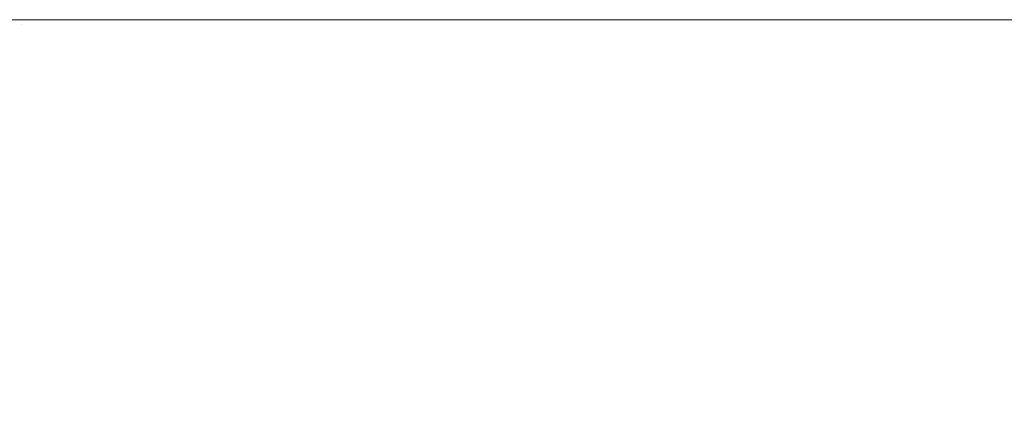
# Model space of a CAD drawing. Header units: centimetres. Extents: x -26 to 27.3, y -25.3 to -23.5.
# Tile 146 of 200: x 9.3175 to 9.3876, y -23.4883 to -23.4599. Entities that reach past the tile are written whole.
import ezdxf

# ---------------------------------------------------------------- set-up
doc = ezdxf.new("R2010")
doc.units = ezdxf.units.CM
doc.header["$LTSCALE"] = 2.54
doc.layers.add('Lucido design-1', color=7, linetype='Continuous')

# ---------------------------------------------------------------- blocks, each defined once
blk = doc.blocks.new('Gruppo-4-1')
at = {"color": 7, "linetype": 'Continuous', "lineweight": 9}
for points, invisible_edges in [([(27.209353, -23.459935, -349.379592), (27.209353, -23.459888, -349.382667), (-25.890647, -23.459888, -349.382667), (-25.890647, -23.459935, -349.379592)], 8), ([(9.309353, -23.459888, -349.582667), (-25.890647, -23.459888, -349.382667), (27.209353, -23.459888, -349.382667)], 9), ([(-25.890647, -23.459935, -349.379592), (-25.890647, -23.460002, -349.378306), (27.209353, -23.460002, -349.378306), (27.209353, -23.459935, -349.379592)], 10), ([(27.209353, -23.460149, -349.375446), (27.209353, -23.460002, -349.378306), (-25.890647, -23.460002, -349.378306), (-25.890647, -23.460149, -349.375446)], 10), ([(-25.890647, -23.460149, -349.375446), (-25.890647, -23.460288, -349.373953), (27.209353, -23.460288, -349.373953), (27.209353, -23.460149, -349.375446)], 10), ([(27.209353, -23.460535, -349.37131), (27.209353, -23.460288, -349.373953), (-25.890647, -23.460288, -349.373953), (-25.890647, -23.460535, -349.37131)], 10), ([(9.309353, -23.459888, -349.582667), (9.318077, -23.459888, -349.582857), (9.317887, -23.459983, -349.587213), (9.309353, -23.459983, -349.587027)], 6), ([(27.209353, -23.459888, -349.382667), (9.318077, -23.459888, -349.582857), (9.309353, -23.459888, -349.582667)], 9), ([(9.309353, -23.459983, -349.587027), (9.317887, -23.459983, -349.587213), (9.317706, -23.460249, -349.591341), (9.309353, -23.460249, -349.591159)], 7), ([(9.317706, -23.460249, -349.591341), (9.317527, -23.460686, -349.595452), (9.309353, -23.460686, -349.595273), (9.309353, -23.460273, -349.591382)], 11), ([(9.309353, -23.460273, -349.591382), (9.309353, -23.460249, -349.591159), (9.317706, -23.460249, -349.591341)], 10), ([(9.317706, -23.460249, -349.591341), (9.326044, -23.460249, -349.591888), (9.325685, -23.460686, -349.595986), (9.317527, -23.460686, -349.595452)], 15), ([(9.317887, -23.459983, -349.587213), (9.326404, -23.459983, -349.587771), (9.326044, -23.460249, -349.591888), (9.317706, -23.460249, -349.591341)], 15), ([(9.318077, -23.459888, -349.582857), (9.326784, -23.459888, -349.583428), (9.326404, -23.459983, -349.587771), (9.317887, -23.459983, -349.587213)], 14), ([(9.326784, -23.459888, -349.583428), (9.318077, -23.459888, -349.582857), (27.209353, -23.459888, -349.382667)], 10), ([(9.326044, -23.460249, -349.591888), (9.33435, -23.460249, -349.592797), (9.333813, -23.460686, -349.596877), (9.325685, -23.460686, -349.595986)], 15), ([(9.326404, -23.459983, -349.587771), (9.334889, -23.459983, -349.5887), (9.33435, -23.460249, -349.592797), (9.326044, -23.460249, -349.591888)], 15), ([(9.326784, -23.459888, -349.583428), (9.335458, -23.459888, -349.584378), (9.334889, -23.459983, -349.5887), (9.326404, -23.459983, -349.587771)], 14), ([(27.209353, -23.459888, -349.382667), (9.335458, -23.459888, -349.584378), (9.326784, -23.459888, -349.583428)], 9), ([(9.33435, -23.460249, -349.592797), (9.342608, -23.460249, -349.594068), (9.341894, -23.460686, -349.59812), (9.333813, -23.460686, -349.596877)], 15), ([(9.334889, -23.459983, -349.5887), (9.343326, -23.459983, -349.589999), (9.342608, -23.460249, -349.594068), (9.33435, -23.460249, -349.592797)], 15), ([(9.335458, -23.459888, -349.584378), (9.344083, -23.459888, -349.585705), (9.343326, -23.459983, -349.589999), (9.334889, -23.459983, -349.5887)], 14), ([(9.344083, -23.459888, -349.585705), (9.335458, -23.459888, -349.584378), (27.209353, -23.459888, -349.382667)], 10), ([(9.342608, -23.460249, -349.594068), (9.350803, -23.460249, -349.595699), (9.349912, -23.460686, -349.599715), (9.341894, -23.460686, -349.59812)], 15), ([(9.343326, -23.459983, -349.589999), (9.351697, -23.459983, -349.591664), (9.350803, -23.460249, -349.595699), (9.342608, -23.460249, -349.594068)], 15), ([(9.344083, -23.459888, -349.585705), (9.352641, -23.459888, -349.587407), (9.351697, -23.459983, -349.591664), (9.343326, -23.459983, -349.589999)], 14), ([(27.209353, -23.459888, -349.382667), (9.352641, -23.459888, -349.587407), (9.344083, -23.459888, -349.585705)], 9), ([(9.350803, -23.460249, -349.595699), (9.358919, -23.460249, -349.597685), (9.357854, -23.460686, -349.601659), (9.349912, -23.460686, -349.599715)], 15), ([(9.351697, -23.459983, -349.591664), (9.359988, -23.459983, -349.593693), (9.358919, -23.460249, -349.597685), (9.350803, -23.460249, -349.595699)], 15), ([(9.352641, -23.459888, -349.587407), (9.361117, -23.459888, -349.589482), (9.359988, -23.459983, -349.593693), (9.351697, -23.459983, -349.591664)], 14), ([(9.361117, -23.459888, -349.589482), (9.352641, -23.459888, -349.587407), (27.209353, -23.459888, -349.382667)], 10), ([(9.358919, -23.460249, -349.597685), (9.36694, -23.460249, -349.600023), (9.365703, -23.460686, -349.603947), (9.357854, -23.460686, -349.601659)], 15), ([(9.359988, -23.459983, -349.593693), (9.368183, -23.459983, -349.596081), (9.36694, -23.460249, -349.600023), (9.358919, -23.460249, -349.597685)], 15), ([(9.361117, -23.459888, -349.589482), (9.369494, -23.459888, -349.591923), (9.368183, -23.459983, -349.596081), (9.359988, -23.459983, -349.593693)], 14), ([(9.369494, -23.459888, -349.591923), (9.361117, -23.459888, -349.589482), (27.209353, -23.459888, -349.382667)], 10), ([(9.36694, -23.460249, -349.600023), (9.374852, -23.460249, -349.602708), (9.373445, -23.460686, -349.606575), (9.365703, -23.460686, -349.603947)], 15), ([(9.368183, -23.459983, -349.596081), (9.376266, -23.459983, -349.598825), (9.374852, -23.460249, -349.602708), (9.36694, -23.460249, -349.600023)], 15), ([(9.369494, -23.459888, -349.591923), (9.377757, -23.459888, -349.594728), (9.376266, -23.459983, -349.598825), (9.368183, -23.459983, -349.596081)], 14), ([(27.209353, -23.459888, -349.382667), (9.377757, -23.459888, -349.594728), (9.369494, -23.459888, -349.591923)], 9), ([(9.374852, -23.460249, -349.602708), (9.38264, -23.460249, -349.605737), (9.381065, -23.460686, -349.609538), (9.373445, -23.460686, -349.606575)], 15), ([(9.376266, -23.459983, -349.598825), (9.384221, -23.459983, -349.601919), (9.38264, -23.460249, -349.605737), (9.374852, -23.460249, -349.602708)], 15), ([(9.377757, -23.459888, -349.594728), (9.38589, -23.459888, -349.597891), (9.384221, -23.459983, -349.601919), (9.376266, -23.459983, -349.598825)], 14), ([(9.38589, -23.459888, -349.597891), (9.377757, -23.459888, -349.594728), (27.209353, -23.459888, -349.382667)], 10), ([(9.38264, -23.460249, -349.605737), (9.390288, -23.460249, -349.609102), (9.388549, -23.460686, -349.612831), (9.381065, -23.460686, -349.609538)], 15), ([(9.384221, -23.459983, -349.601919), (9.392034, -23.459983, -349.605356), (9.390288, -23.460249, -349.609102), (9.38264, -23.460249, -349.605737)], 15), ([(9.38589, -23.459888, -349.597891), (9.393877, -23.459888, -349.601405), (9.392034, -23.459983, -349.605356), (9.384221, -23.459983, -349.601919)], 14), ([(27.209353, -23.459888, -349.382667), (9.393877, -23.459888, -349.601405), (9.38589, -23.459888, -349.597891)], 9), ([(-25.890647, -23.460535, -349.37131), (-25.890647, -23.460764, -349.369617), (27.209353, -23.460764, -349.369617), (27.209353, -23.460535, -349.37131)], 10), ([(27.209353, -23.461093, -349.367189), (27.209353, -23.460764, -349.369617), (-25.890647, -23.460764, -349.369617), (-25.890647, -23.461093, -349.367189)], 10), ([(9.317527, -23.460686, -349.595452), (9.325685, -23.460686, -349.595986), (9.325329, -23.461292, -349.60006), (9.317349, -23.461292, -349.599537)], 15), ([(9.325685, -23.460686, -349.595986), (9.333813, -23.460686, -349.596877), (9.333279, -23.461292, -349.600931), (9.325329, -23.461292, -349.60006)], 15), ([(9.333813, -23.460686, -349.596877), (9.341894, -23.460686, -349.59812), (9.341183, -23.461292, -349.602147), (9.333279, -23.461292, -349.600931)], 15), ([(9.341894, -23.460686, -349.59812), (9.349912, -23.460686, -349.599715), (9.349027, -23.461292, -349.603708), (9.341183, -23.461292, -349.602147)], 15), ([(9.349912, -23.460686, -349.599715), (9.357854, -23.460686, -349.601659), (9.356796, -23.461292, -349.605609), (9.349027, -23.461292, -349.603708)], 15), ([(9.357854, -23.460686, -349.601659), (9.365703, -23.460686, -349.603947), (9.364474, -23.461292, -349.607847), (9.356796, -23.461292, -349.605609)], 15), ([(9.365703, -23.460686, -349.603947), (9.373445, -23.460686, -349.606575), (9.372047, -23.461292, -349.610417), (9.364474, -23.461292, -349.607847)], 15), ([(9.373445, -23.460686, -349.606575), (9.381065, -23.460686, -349.609538), (9.3795, -23.461292, -349.613316), (9.372047, -23.461292, -349.610417)], 15), ([(9.381065, -23.460686, -349.609538), (9.388549, -23.460686, -349.612831), (9.386821, -23.461292, -349.616537), (9.3795, -23.461292, -349.613316)], 15), ([(9.388549, -23.460686, -349.612831), (9.395882, -23.460686, -349.616447), (9.393993, -23.461292, -349.620074), (9.386821, -23.461292, -349.616537)], 15), ([(-25.890647, -23.461093, -349.367189), (-25.890647, -23.461428, -349.365306), (27.209353, -23.461428, -349.365306), (27.209353, -23.461093, -349.367189)], 10), ([(27.209353, -23.461823, -349.363092), (27.209353, -23.461428, -349.365306), (-25.890647, -23.461428, -349.365306), (-25.890647, -23.461823, -349.363092)], 10), ([(9.317349, -23.461292, -349.599537), (9.325329, -23.461292, -349.60006), (9.324975, -23.462065, -349.604102), (9.317172, -23.462065, -349.603591)], 15), ([(9.325329, -23.461292, -349.60006), (9.333279, -23.461292, -349.600931), (9.332749, -23.462065, -349.604953), (9.324975, -23.462065, -349.604102)], 15), ([(9.333279, -23.461292, -349.600931), (9.341183, -23.461292, -349.602147), (9.340479, -23.462065, -349.606143), (9.332749, -23.462065, -349.604953)], 15), ([(9.341183, -23.461292, -349.602147), (9.349027, -23.461292, -349.603708), (9.348149, -23.462065, -349.607669), (9.340479, -23.462065, -349.606143)], 15), ([(9.349027, -23.461292, -349.603708), (9.356796, -23.461292, -349.605609), (9.355745, -23.462065, -349.609528), (9.348149, -23.462065, -349.607669)], 15), ([(9.356796, -23.461292, -349.605609), (9.364474, -23.461292, -349.607847), (9.363254, -23.462065, -349.611716), (9.355745, -23.462065, -349.609528)], 15), ([(9.364474, -23.461292, -349.607847), (9.372047, -23.461292, -349.610417), (9.370659, -23.462065, -349.61423), (9.363254, -23.462065, -349.611716)], 15), ([(9.372047, -23.461292, -349.610417), (9.3795, -23.461292, -349.613316), (9.377948, -23.462065, -349.617064), (9.370659, -23.462065, -349.61423)], 15), ([(9.3795, -23.461292, -349.613316), (9.386821, -23.461292, -349.616537), (9.385106, -23.462065, -349.620214), (9.377948, -23.462065, -349.617064)], 15), ([(9.386821, -23.461292, -349.616537), (9.393993, -23.461292, -349.620074), (9.39212, -23.462065, -349.623673), (9.385106, -23.462065, -349.620214)], 15), ([(-25.890647, -23.461823, -349.363092), (-25.890647, -23.46228, -349.361027), (27.209353, -23.46228, -349.361027), (27.209353, -23.461823, -349.363092)], 10), ([(27.209353, -23.462723, -349.359025), (27.209353, -23.46228, -349.361027), (-25.890647, -23.46228, -349.361027), (-25.890647, -23.462723, -349.359025)], 10), ([(9.317172, -23.462065, -349.603591), (9.324975, -23.462065, -349.604102), (9.324625, -23.463005, -349.608105), (9.316996, -23.463005, -349.607605)], 15), ([(9.324975, -23.462065, -349.604102), (9.332749, -23.462065, -349.604953), (9.332225, -23.463005, -349.608937), (9.324625, -23.463005, -349.608105)], 15), ([(9.332749, -23.462065, -349.604953), (9.340479, -23.462065, -349.606143), (9.339781, -23.463005, -349.6101), (9.332225, -23.463005, -349.608937)], 15), ([(9.340479, -23.462065, -349.606143), (9.348149, -23.462065, -349.607669), (9.347279, -23.463005, -349.611592), (9.339781, -23.463005, -349.6101)], 15), ([(9.348149, -23.462065, -349.607669), (9.355745, -23.462065, -349.609528), (9.354705, -23.463005, -349.613409), (9.347279, -23.463005, -349.611592)], 15), ([(9.355745, -23.462065, -349.609528), (9.363254, -23.462065, -349.611716), (9.362045, -23.463005, -349.615548), (9.354705, -23.463005, -349.613409)], 15), ([(9.363254, -23.462065, -349.611716), (9.370659, -23.462065, -349.61423), (9.369285, -23.463005, -349.618006), (9.362045, -23.463005, -349.615548)], 15), ([(9.370659, -23.462065, -349.61423), (9.377948, -23.462065, -349.617064), (9.37641, -23.463005, -349.620777), (9.369285, -23.463005, -349.618006)], 15), ([(9.377948, -23.462065, -349.617064), (9.385106, -23.462065, -349.620214), (9.383408, -23.463005, -349.623856), (9.37641, -23.463005, -349.620777)], 15), ([(9.385106, -23.462065, -349.620214), (9.39212, -23.462065, -349.623673), (9.390264, -23.463005, -349.627237), (9.383408, -23.463005, -349.623856)], 15), ([(-25.890647, -23.462723, -349.359025), (-25.890647, -23.463316, -349.35679), (27.209353, -23.463316, -349.35679), (27.209353, -23.462723, -349.359025)], 10), ([(9.316996, -23.463005, -349.607605), (9.324625, -23.463005, -349.608105), (9.324279, -23.464108, -349.612063), (9.316823, -23.464108, -349.611574)], 15), ([(9.324625, -23.463005, -349.608105), (9.332225, -23.463005, -349.608937), (9.331706, -23.464108, -349.612876), (9.324279, -23.464108, -349.612063)], 15), ([(9.332225, -23.463005, -349.608937), (9.339781, -23.463005, -349.6101), (9.339091, -23.464108, -349.614013), (9.331706, -23.464108, -349.612876)], 15), ([(9.339781, -23.463005, -349.6101), (9.347279, -23.463005, -349.611592), (9.346419, -23.464108, -349.615471), (9.339091, -23.464108, -349.614013)], 15), ([(9.347279, -23.463005, -349.611592), (9.354705, -23.463005, -349.613409), (9.353677, -23.464108, -349.617247), (9.346419, -23.464108, -349.615471)], 15), ([(9.354705, -23.463005, -349.613409), (9.362045, -23.463005, -349.615548), (9.360851, -23.464108, -349.619337), (9.353677, -23.464108, -349.617247)], 15), ([(9.362045, -23.463005, -349.615548), (9.369285, -23.463005, -349.618006), (9.367926, -23.464108, -349.621739), (9.360851, -23.464108, -349.619337)], 15), ([(9.369285, -23.463005, -349.618006), (9.37641, -23.463005, -349.620777), (9.37489, -23.464108, -349.624447), (9.367926, -23.464108, -349.621739)], 15), ([(9.37641, -23.463005, -349.620777), (9.383408, -23.463005, -349.623856), (9.381729, -23.464108, -349.627457), (9.37489, -23.464108, -349.624447)], 15), ([(9.383408, -23.463005, -349.623856), (9.390264, -23.463005, -349.627237), (9.38843, -23.464108, -349.630761), (9.381729, -23.464108, -349.627457)], 15), ([(27.209353, -23.463793, -349.354995), (27.209353, -23.463316, -349.35679), (-25.890647, -23.463316, -349.35679), (-25.890647, -23.463793, -349.354995)], 10), ([(-25.890647, -23.463793, -349.354995), (-25.890647, -23.464536, -349.352602), (27.209353, -23.464536, -349.352602), (27.209353, -23.463793, -349.354995)], 10), ([(27.209353, -23.465031, -349.35101), (27.209353, -23.464536, -349.352602), (-25.890647, -23.464536, -349.352602), (-25.890647, -23.465031, -349.35101)], 10), ([(9.316823, -23.464108, -349.611574), (9.324279, -23.464108, -349.612063), (9.323937, -23.465374, -349.615969), (9.316652, -23.465374, -349.615491)], 15), ([(9.324279, -23.464108, -349.612063), (9.331706, -23.464108, -349.612876), (9.331195, -23.465374, -349.616763), (9.323937, -23.465374, -349.615969)], 15), ([(9.331706, -23.464108, -349.612876), (9.339091, -23.464108, -349.614013), (9.33841, -23.465374, -349.617874), (9.331195, -23.465374, -349.616763)], 15), ([(9.339091, -23.464108, -349.614013), (9.346419, -23.464108, -349.615471), (9.345571, -23.465374, -349.619298), (9.33841, -23.465374, -349.617874)], 15), ([(9.346419, -23.464108, -349.615471), (9.353677, -23.464108, -349.617247), (9.352662, -23.465374, -349.621034), (9.345571, -23.465374, -349.619298)], 15), ([(9.353677, -23.464108, -349.617247), (9.360851, -23.464108, -349.619337), (9.359672, -23.465374, -349.623077), (9.352662, -23.465374, -349.621034)], 15), ([(9.360851, -23.464108, -349.619337), (9.367926, -23.464108, -349.621739), (9.366585, -23.465374, -349.625423), (9.359672, -23.465374, -349.623077)], 15), ([(9.367926, -23.464108, -349.621739), (9.37489, -23.464108, -349.624447), (9.373389, -23.465374, -349.628069), (9.366585, -23.465374, -349.625423)], 15), ([(9.37489, -23.464108, -349.624447), (9.381729, -23.464108, -349.627457), (9.380072, -23.465374, -349.63101), (9.373389, -23.465374, -349.628069)], 15), ([(9.381729, -23.464108, -349.627457), (9.38843, -23.464108, -349.630761), (9.38662, -23.465374, -349.634239), (9.380072, -23.465374, -349.63101)], 15), ([(9.38843, -23.464108, -349.630761), (9.394981, -23.464108, -349.634355), (9.39302, -23.465374, -349.63775), (9.38662, -23.465374, -349.634239)], 15), ([(-25.890647, -23.465031, -349.35101), (-25.890647, -23.465938, -349.348471), (27.209353, -23.465938, -349.348471), (27.209353, -23.465031, -349.35101)], 10), ([(27.209353, -23.466436, -349.347077), (27.209353, -23.465938, -349.348471), (-25.890647, -23.465938, -349.348471), (-25.890647, -23.466436, -349.347077)], 10), ([(9.316652, -23.465374, -349.615491), (9.323937, -23.465374, -349.615969), (9.323601, -23.466798, -349.619816), (9.316484, -23.466798, -349.619349)], 15), ([(9.323937, -23.465374, -349.615969), (9.331195, -23.465374, -349.616763), (9.330691, -23.466798, -349.620592), (9.323601, -23.466798, -349.619816)], 15), ([(9.331195, -23.465374, -349.616763), (9.33841, -23.465374, -349.617874), (9.33774, -23.466798, -349.621677), (9.330691, -23.466798, -349.620592)], 15), ([(9.33841, -23.465374, -349.617874), (9.345571, -23.465374, -349.619298), (9.344735, -23.466798, -349.623069), (9.33774, -23.466798, -349.621677)], 15), ([(9.345571, -23.465374, -349.619298), (9.352662, -23.465374, -349.621034), (9.351663, -23.466798, -349.624764), (9.344735, -23.466798, -349.623069)], 15), ([(9.352662, -23.465374, -349.621034), (9.359672, -23.465374, -349.623077), (9.35851, -23.466798, -349.62676), (9.351663, -23.466798, -349.624764)], 15), ([(9.359672, -23.465374, -349.623077), (9.366585, -23.465374, -349.625423), (9.365264, -23.466798, -349.629052), (9.35851, -23.466798, -349.62676)], 15), ([(9.366585, -23.465374, -349.625423), (9.373389, -23.465374, -349.628069), (9.371911, -23.466798, -349.631637), (9.365264, -23.466798, -349.629052)], 15), ([(9.373389, -23.465374, -349.628069), (9.380072, -23.465374, -349.63101), (9.37844, -23.466798, -349.63451), (9.371911, -23.466798, -349.631637)], 15), ([(9.380072, -23.465374, -349.63101), (9.38662, -23.465374, -349.634239), (9.384836, -23.466798, -349.637664), (9.37844, -23.466798, -349.63451)], 15), ([(9.38662, -23.465374, -349.634239), (9.39302, -23.465374, -349.63775), (9.391089, -23.466798, -349.641095), (9.384836, -23.466798, -349.637664)], 15), ([(-25.890647, -23.466436, -349.347077), (-25.890647, -23.467517, -349.344405), (27.209353, -23.467517, -349.344405), (27.209353, -23.466436, -349.347077)], 10), ([(9.316484, -23.466798, -349.619349), (9.323601, -23.466798, -349.619816), (9.32327, -23.468378, -349.623598), (9.316318, -23.468378, -349.623142)], 15), ([(9.323601, -23.466798, -349.619816), (9.330691, -23.466798, -349.620592), (9.330195, -23.468378, -349.624356), (9.32327, -23.468378, -349.623598)], 15), ([(9.330691, -23.466798, -349.620592), (9.33774, -23.466798, -349.621677), (9.33708, -23.468378, -349.625416), (9.330195, -23.468378, -349.624356)], 15), ([(9.33774, -23.466798, -349.621677), (9.344735, -23.466798, -349.623069), (9.343913, -23.468378, -349.626775), (9.33708, -23.468378, -349.625416)], 15), ([(9.344735, -23.466798, -349.623069), (9.351663, -23.466798, -349.624764), (9.35068, -23.468378, -349.628431), (9.343913, -23.468378, -349.626775)], 15), ([(9.351663, -23.466798, -349.624764), (9.35851, -23.466798, -349.62676), (9.357369, -23.468378, -349.630381), (9.35068, -23.468378, -349.628431)], 15), ([(9.35851, -23.466798, -349.62676), (9.365264, -23.466798, -349.629052), (9.363966, -23.468378, -349.63262), (9.357369, -23.468378, -349.630381)], 15), ([(9.365264, -23.466798, -349.629052), (9.371911, -23.466798, -349.631637), (9.370458, -23.468378, -349.635145), (9.363966, -23.468378, -349.63262)], 15), ([(9.371911, -23.466798, -349.631637), (9.37844, -23.466798, -349.63451), (9.376835, -23.468378, -349.637951), (9.370458, -23.468378, -349.635145)], 15), ([(9.37844, -23.466798, -349.63451), (9.384836, -23.466798, -349.637664), (9.383083, -23.468378, -349.641032), (9.376835, -23.468378, -349.637951)], 15), ([(9.384836, -23.466798, -349.637664), (9.391089, -23.466798, -349.641095), (9.389191, -23.468378, -349.644383), (9.383083, -23.468378, -349.641032)], 15), ([(27.209353, -23.468005, -349.343202), (27.209353, -23.467517, -349.344405), (-25.890647, -23.467517, -349.344405), (-25.890647, -23.468005, -349.343202)], 10), ([(-25.890647, -23.468005, -349.343202), (-25.890647, -23.469273, -349.340412), (27.209353, -23.469273, -349.340412), (27.209353, -23.468005, -349.343202)], 10), ([(9.316318, -23.468378, -349.623142), (9.32327, -23.468378, -349.623598), (9.322945, -23.470112, -349.627309), (9.316155, -23.470112, -349.626864)], 15), ([(9.32327, -23.468378, -349.623598), (9.330195, -23.468378, -349.624356), (9.329709, -23.470112, -349.62805), (9.322945, -23.470112, -349.627309)], 15), ([(9.330195, -23.468378, -349.624356), (9.33708, -23.468378, -349.625416), (9.336434, -23.470112, -349.629085), (9.329709, -23.470112, -349.62805)], 15), ([(9.33708, -23.468378, -349.625416), (9.343913, -23.468378, -349.626775), (9.343107, -23.470112, -349.630412), (9.336434, -23.470112, -349.629085)], 15), ([(9.343913, -23.468378, -349.626775), (9.35068, -23.468378, -349.628431), (9.349716, -23.470112, -349.63203), (9.343107, -23.470112, -349.630412)], 15), ([(9.35068, -23.468378, -349.628431), (9.357369, -23.468378, -349.630381), (9.356248, -23.470112, -349.633934), (9.349716, -23.470112, -349.63203)], 15), ([(9.357369, -23.468378, -349.630381), (9.363966, -23.468378, -349.63262), (9.362691, -23.470112, -349.636121), (9.356248, -23.470112, -349.633934)], 15), ([(9.363966, -23.468378, -349.63262), (9.370458, -23.468378, -349.635145), (9.369033, -23.470112, -349.638587), (9.362691, -23.470112, -349.636121)], 15), ([(9.370458, -23.468378, -349.635145), (9.376835, -23.468378, -349.637951), (9.375261, -23.470112, -349.641327), (9.369033, -23.470112, -349.638587)], 15), ([(9.376835, -23.468378, -349.637951), (9.383083, -23.468378, -349.641032), (9.381363, -23.470112, -349.644336), (9.375261, -23.470112, -349.641327)], 15), ([(9.383083, -23.468378, -349.641032), (9.389191, -23.468378, -349.644383), (9.387328, -23.470112, -349.647609), (9.381363, -23.470112, -349.644336)], 15), ([(9.389191, -23.468378, -349.644383), (9.395147, -23.468378, -349.647997), (9.393145, -23.470112, -349.651139), (9.387328, -23.470112, -349.647609)], 15), ([(27.209353, -23.469736, -349.339392), (27.209353, -23.469273, -349.340412), (-25.890647, -23.469273, -349.340412), (-25.890647, -23.469736, -349.339392)], 10), ([(-25.890647, -23.469736, -349.339392), (-25.890647, -23.471201, -349.336499), (27.209353, -23.471201, -349.336499), (27.209353, -23.469736, -349.339392)], 10), ([(9.316155, -23.470112, -349.626864), (9.322945, -23.470112, -349.627309), (9.322627, -23.471996, -349.630943), (9.315996, -23.471996, -349.630508)], 15), ([(9.322945, -23.470112, -349.627309), (9.329709, -23.470112, -349.62805), (9.329233, -23.471996, -349.631666), (9.322627, -23.471996, -349.630943)], 15), ([(9.329709, -23.470112, -349.62805), (9.336434, -23.470112, -349.629085), (9.3358, -23.471996, -349.632677), (9.329233, -23.471996, -349.631666)], 15), ([(9.336434, -23.470112, -349.629085), (9.343107, -23.470112, -349.630412), (9.342317, -23.471996, -349.633974), (9.3358, -23.471996, -349.632677)], 15), ([(9.343107, -23.470112, -349.630412), (9.349716, -23.470112, -349.63203), (9.348772, -23.471996, -349.635553), (9.342317, -23.471996, -349.633974)], 15), ([(9.349716, -23.470112, -349.63203), (9.356248, -23.470112, -349.633934), (9.355151, -23.471996, -349.637412), (9.348772, -23.471996, -349.635553)], 15), ([(9.356248, -23.470112, -349.633934), (9.362691, -23.470112, -349.636121), (9.361444, -23.471996, -349.639548), (9.355151, -23.471996, -349.637412)], 15), ([(9.362691, -23.470112, -349.636121), (9.369033, -23.470112, -349.638587), (9.367637, -23.471996, -349.641957), (9.361444, -23.471996, -349.639548)], 15), ([(9.369033, -23.470112, -349.638587), (9.375261, -23.470112, -349.641327), (9.373719, -23.471996, -349.644633), (9.367637, -23.471996, -349.641957)], 15), ([(9.375261, -23.470112, -349.641327), (9.381363, -23.470112, -349.644336), (9.379679, -23.471996, -349.647572), (9.373719, -23.471996, -349.644633)], 15), ([(9.381363, -23.470112, -349.644336), (9.387328, -23.470112, -349.647609), (9.385505, -23.471996, -349.650768), (9.379679, -23.471996, -349.647572)], 15), ([(9.387328, -23.470112, -349.647609), (9.393145, -23.470112, -349.651139), (9.391185, -23.471996, -349.654215), (9.385505, -23.471996, -349.650768)], 15), ([(27.209353, -23.471627, -349.335655), (27.209353, -23.471201, -349.336499), (-25.890647, -23.471201, -349.336499), (-25.890647, -23.471627, -349.335655)], 10), ([(-25.890647, -23.471627, -349.335655), (-25.890647, -23.473297, -349.332673), (27.209353, -23.473297, -349.332673), (27.209353, -23.471627, -349.335655)], 10), ([(9.315996, -23.471996, -349.630508), (9.322627, -23.471996, -349.630943), (9.322316, -23.474026, -349.634494), (9.315841, -23.474026, -349.634069)], 15), ([(9.322627, -23.471996, -349.630943), (9.329233, -23.471996, -349.631666), (9.328767, -23.474026, -349.6352), (9.322316, -23.474026, -349.634494)], 15), ([(9.329233, -23.471996, -349.631666), (9.3358, -23.471996, -349.632677), (9.335181, -23.474026, -349.636187), (9.328767, -23.474026, -349.6352)], 15), ([(9.3358, -23.471996, -349.632677), (9.342317, -23.471996, -349.633974), (9.341546, -23.474026, -349.637453), (9.335181, -23.474026, -349.636187)], 15), ([(9.342317, -23.471996, -349.633974), (9.348772, -23.471996, -349.635553), (9.347849, -23.474026, -349.638996), (9.341546, -23.474026, -349.637453)], 15), ([(9.348772, -23.471996, -349.635553), (9.355151, -23.471996, -349.637412), (9.35408, -23.474026, -349.640812), (9.347849, -23.474026, -349.638996)], 15), ([(9.355151, -23.471996, -349.637412), (9.361444, -23.471996, -349.639548), (9.360225, -23.474026, -349.642898), (9.35408, -23.474026, -349.640812)], 15), ([(9.361444, -23.471996, -349.639548), (9.367637, -23.471996, -349.641957), (9.366273, -23.474026, -349.64525), (9.360225, -23.474026, -349.642898)], 15), ([(9.367637, -23.471996, -349.641957), (9.373719, -23.471996, -349.644633), (9.372213, -23.474026, -349.647863), (9.366273, -23.474026, -349.64525)], 15), ([(9.373719, -23.471996, -349.644633), (9.379679, -23.471996, -349.647572), (9.378033, -23.474026, -349.650734), (9.372213, -23.474026, -349.647863)], 15), ([(9.379679, -23.471996, -349.647572), (9.385505, -23.471996, -349.650768), (9.383723, -23.474026, -349.653855), (9.378033, -23.474026, -349.650734)], 15), ([(9.385505, -23.471996, -349.650768), (9.391185, -23.471996, -349.654215), (9.38927, -23.474026, -349.657221), (9.383723, -23.474026, -349.653855)], 15), ([(27.209353, -23.473675, -349.331997), (27.209353, -23.473297, -349.332673), (-25.890647, -23.473297, -349.332673), (-25.890647, -23.473675, -349.331997)], 10), ([(-25.890647, -23.473675, -349.331997), (-25.890647, -23.475558, -349.328942), (27.209353, -23.475558, -349.328942), (27.209353, -23.473675, -349.331997)], 10), ([(9.315841, -23.474026, -349.634069), (9.322316, -23.474026, -349.634494), (9.322014, -23.476198, -349.637955), (9.315689, -23.476198, -349.637541)], 15), ([(9.322316, -23.474026, -349.634494), (9.328767, -23.474026, -349.6352), (9.328314, -23.476198, -349.638645), (9.322014, -23.476198, -349.637955)], 15), ([(9.328767, -23.474026, -349.6352), (9.335181, -23.474026, -349.636187), (9.334578, -23.476198, -349.639609), (9.328314, -23.476198, -349.638645)], 15), ([(9.335181, -23.474026, -349.636187), (9.341546, -23.474026, -349.637453), (9.340794, -23.476198, -349.640846), (9.334578, -23.476198, -349.639609)], 15), ([(9.341546, -23.474026, -349.637453), (9.347849, -23.474026, -349.638996), (9.34695, -23.476198, -349.642352), (9.340794, -23.476198, -349.640846)], 15), ([(9.347849, -23.474026, -349.638996), (9.35408, -23.474026, -349.640812), (9.353035, -23.476198, -349.644126), (9.34695, -23.476198, -349.642352)], 15), ([(9.35408, -23.474026, -349.640812), (9.360225, -23.474026, -349.642898), (9.359036, -23.476198, -349.646163), (9.353035, -23.476198, -349.644126)], 15), ([(9.360225, -23.474026, -349.642898), (9.366273, -23.474026, -349.64525), (9.364943, -23.476198, -349.64846), (9.359036, -23.476198, -349.646163)], 15), ([(9.366273, -23.474026, -349.64525), (9.372213, -23.474026, -349.647863), (9.370744, -23.476198, -349.651013), (9.364943, -23.476198, -349.64846)], 15), ([(9.372213, -23.474026, -349.647863), (9.378033, -23.474026, -349.650734), (9.376428, -23.476198, -349.653816), (9.370744, -23.476198, -349.651013)], 15), ([(9.378033, -23.474026, -349.650734), (9.383723, -23.474026, -349.653855), (9.381985, -23.476198, -349.656864), (9.376428, -23.476198, -349.653816)], 15), ([(9.383723, -23.474026, -349.653855), (9.38927, -23.474026, -349.657221), (9.387403, -23.476198, -349.660152), (9.381985, -23.476198, -349.656864)], 15), ([(9.38927, -23.474026, -349.657221), (9.394666, -23.474026, -349.660827), (9.392673, -23.476198, -349.663673), (9.387403, -23.476198, -349.660152)], 15), ([(27.209353, -23.475877, -349.328425), (27.209353, -23.475558, -349.328942), (-25.890647, -23.475558, -349.328942), (-25.890647, -23.475877, -349.328425)], 10), ([(-25.890647, -23.475877, -349.328425), (-25.890647, -23.47798, -349.325314), (27.209353, -23.47798, -349.325314), (27.209353, -23.475877, -349.328425)], 10), ([(9.315689, -23.476198, -349.637541), (9.322014, -23.476198, -349.637955), (9.321719, -23.478509, -349.641323), (9.315542, -23.478509, -349.640918)], 15), ([(9.322014, -23.476198, -349.637955), (9.328314, -23.476198, -349.638645), (9.327873, -23.478509, -349.641996), (9.321719, -23.478509, -349.641323)], 15), ([(9.328314, -23.476198, -349.638645), (9.334578, -23.476198, -349.639609), (9.333991, -23.478509, -349.642938), (9.327873, -23.478509, -349.641996)], 15), ([(9.334578, -23.476198, -349.639609), (9.340794, -23.476198, -349.640846), (9.340062, -23.478509, -349.644146), (9.333991, -23.478509, -349.642938)], 15), ([(9.340794, -23.476198, -349.640846), (9.34695, -23.476198, -349.642352), (9.346075, -23.478509, -349.645617), (9.340062, -23.478509, -349.644146)], 15), ([(9.34695, -23.476198, -349.642352), (9.353035, -23.476198, -349.644126), (9.352018, -23.478509, -349.647349), (9.346075, -23.478509, -349.645617)], 15), ([(9.353035, -23.476198, -349.644126), (9.359036, -23.476198, -349.646163), (9.35788, -23.478509, -349.649339), (9.352018, -23.478509, -349.647349)], 15), ([(9.359036, -23.476198, -349.646163), (9.364943, -23.476198, -349.64846), (9.36365, -23.478509, -349.651583), (9.35788, -23.478509, -349.649339)], 15), ([(9.364943, -23.476198, -349.64846), (9.370744, -23.476198, -349.651013), (9.369316, -23.478509, -349.654076), (9.36365, -23.478509, -349.651583)], 15), ([(9.370744, -23.476198, -349.651013), (9.376428, -23.476198, -349.653816), (9.374868, -23.478509, -349.656814), (9.369316, -23.478509, -349.654076)], 15), ([(9.376428, -23.476198, -349.653816), (9.381985, -23.476198, -349.656864), (9.380295, -23.478509, -349.659791), (9.374868, -23.478509, -349.656814)], 15), ([(9.381985, -23.476198, -349.656864), (9.387403, -23.476198, -349.660152), (9.385587, -23.478509, -349.663003), (9.380295, -23.478509, -349.659791)], 15), ([(9.387403, -23.476198, -349.660152), (9.392673, -23.476198, -349.663673), (9.390734, -23.478509, -349.666442), (9.385587, -23.478509, -349.663003)], 15), ([(27.209353, -23.478229, -349.324944), (27.209353, -23.47798, -349.325314), (-25.890647, -23.47798, -349.325314), (-25.890647, -23.478229, -349.324944)], 10), ([(-25.890647, -23.478229, -349.324944), (-25.890647, -23.480557, -349.321794), (27.209353, -23.480557, -349.321794), (27.209353, -23.478229, -349.324944)], 10), ([(9.315542, -23.478509, -349.640918), (9.321719, -23.478509, -349.641323), (9.321433, -23.480954, -349.64459), (9.315399, -23.480954, -349.644194)], 15), ([(9.321719, -23.478509, -349.641323), (9.327873, -23.478509, -349.641996), (9.327445, -23.480954, -349.645248), (9.321433, -23.480954, -349.64459)], 15), ([(9.327873, -23.478509, -349.641996), (9.333991, -23.478509, -349.642938), (9.333421, -23.480954, -349.646168), (9.327445, -23.480954, -349.645248)], 15), ([(9.333991, -23.478509, -349.642938), (9.340062, -23.478509, -349.644146), (9.339352, -23.480954, -349.647348), (9.333421, -23.480954, -349.646168)], 15), ([(9.340062, -23.478509, -349.644146), (9.346075, -23.478509, -349.645617), (9.345226, -23.480954, -349.648785), (9.339352, -23.480954, -349.647348)], 15), ([(9.346075, -23.478509, -349.645617), (9.352018, -23.478509, -349.647349), (9.351032, -23.480954, -349.650477), (9.345226, -23.480954, -349.648785)], 15), ([(9.352018, -23.478509, -349.647349), (9.35788, -23.478509, -349.649339), (9.356759, -23.480954, -349.652421), (9.351032, -23.480954, -349.650477)], 15), ([(9.35788, -23.478509, -349.649339), (9.36365, -23.478509, -349.651583), (9.362395, -23.480954, -349.654613), (9.356759, -23.480954, -349.652421)], 15), ([(9.36365, -23.478509, -349.651583), (9.369316, -23.478509, -349.654076), (9.36793, -23.480954, -349.657048), (9.362395, -23.480954, -349.654613)], 15), ([(9.369316, -23.478509, -349.654076), (9.374868, -23.478509, -349.656814), (9.373353, -23.480954, -349.659723), (9.36793, -23.480954, -349.657048)], 15), ([(9.374868, -23.478509, -349.656814), (9.380295, -23.478509, -349.659791), (9.378655, -23.480954, -349.662632), (9.373353, -23.480954, -349.659723)], 15), ([(9.380295, -23.478509, -349.659791), (9.385587, -23.478509, -349.663003), (9.383825, -23.480954, -349.665769), (9.378655, -23.480954, -349.662632)], 15), ([(9.385587, -23.478509, -349.663003), (9.390734, -23.478509, -349.666442), (9.388853, -23.480954, -349.669129), (9.383825, -23.480954, -349.665769)], 15), ([(27.209353, -23.480728, -349.321563), (27.209353, -23.480557, -349.321794), (-25.890647, -23.480557, -349.321794), (-25.890647, -23.480728, -349.321563)], 10), ([(-25.890647, -23.480728, -349.321563), (-25.890647, -23.483286, -349.31839), (27.209353, -23.483286, -349.31839), (27.209353, -23.480728, -349.321563)], 10), ([(9.315399, -23.480954, -349.644194), (9.321433, -23.480954, -349.64459), (9.321157, -23.483529, -349.647752), (9.31526, -23.483529, -349.647365)], 15), ([(9.321433, -23.480954, -349.64459), (9.327445, -23.480954, -349.645248), (9.32703, -23.483529, -349.648395), (9.321157, -23.483529, -349.647752)], 15), ([(9.327445, -23.480954, -349.645248), (9.333421, -23.480954, -349.646168), (9.33287, -23.483529, -349.649294), (9.32703, -23.483529, -349.648395)], 15), ([(9.333421, -23.480954, -349.646168), (9.339352, -23.480954, -349.647348), (9.338665, -23.483529, -349.650447), (9.33287, -23.483529, -349.649294)], 15), ([(9.339352, -23.480954, -349.647348), (9.345226, -23.480954, -349.648785), (9.344405, -23.483529, -349.651851), (9.338665, -23.483529, -349.650447)], 15), ([(9.345226, -23.480954, -349.648785), (9.351032, -23.480954, -349.650477), (9.350078, -23.483529, -349.653504), (9.344405, -23.483529, -349.651851)], 15), ([(9.351032, -23.480954, -349.650477), (9.356759, -23.480954, -349.652421), (9.355673, -23.483529, -349.655404), (9.350078, -23.483529, -349.653504)], 15), ([(9.356759, -23.480954, -349.652421), (9.362395, -23.480954, -349.654613), (9.36118, -23.483529, -349.657545), (9.355673, -23.483529, -349.655404)], 15), ([(9.362395, -23.480954, -349.654613), (9.36793, -23.480954, -349.657048), (9.366588, -23.483529, -349.659925), (9.36118, -23.483529, -349.657545)], 15), ([(9.36793, -23.480954, -349.657048), (9.373353, -23.480954, -349.659723), (9.371888, -23.483529, -349.662538), (9.366588, -23.483529, -349.659925)], 15), ([(9.373353, -23.480954, -349.659723), (9.378655, -23.480954, -349.662632), (9.377068, -23.483529, -349.665381), (9.371888, -23.483529, -349.662538)], 15), ([(9.378655, -23.480954, -349.662632), (9.383825, -23.480954, -349.665769), (9.38212, -23.483529, -349.668446), (9.377068, -23.483529, -349.665381)], 15), ([(9.383825, -23.480954, -349.665769), (9.388853, -23.480954, -349.669129), (9.387033, -23.483529, -349.671729), (9.38212, -23.483529, -349.668446)], 15), ([(9.388853, -23.480954, -349.669129), (9.39373, -23.480954, -349.672704), (9.391798, -23.483529, -349.675223), (9.387033, -23.483529, -349.671729)], 15), ([(27.209353, -23.483369, -349.318286), (27.209353, -23.483286, -349.31839), (-25.890647, -23.483286, -349.31839), (-25.890647, -23.483369, -349.318286)], 10), ([(27.209353, -23.486149, -349.31512), (27.209353, -23.483369, -349.318286), (-25.890647, -23.483369, -349.318286), (-25.890647, -23.486149, -349.31512)], 10), ([(9.31526, -23.483529, -349.647365), (9.321157, -23.483529, -349.647752), (9.32089, -23.486228, -349.650803), (9.315127, -23.486228, -349.650426)], 15), ([(9.321157, -23.483529, -349.647752), (9.32703, -23.483529, -349.648395), (9.32663, -23.486228, -349.651432), (9.32089, -23.486228, -349.650803)], 15), ([(9.32703, -23.483529, -349.648395), (9.33287, -23.483529, -349.649294), (9.332338, -23.486228, -349.652311), (9.32663, -23.486228, -349.651432)], 15), ([(9.33287, -23.483529, -349.649294), (9.338665, -23.483529, -349.650447), (9.338002, -23.486228, -349.653437), (9.332338, -23.486228, -349.652311)], 15), ([(9.338665, -23.483529, -349.650447), (9.344405, -23.483529, -349.651851), (9.343612, -23.486228, -349.65481), (9.338002, -23.486228, -349.653437)], 15), ([(9.344405, -23.483529, -349.651851), (9.350078, -23.483529, -349.653504), (9.349157, -23.486228, -349.656426), (9.343612, -23.486228, -349.65481)], 15), ([(9.350078, -23.483529, -349.653504), (9.355673, -23.483529, -349.655404), (9.354625, -23.486228, -349.658282), (9.349157, -23.486228, -349.656426)], 15), ([(9.355673, -23.483529, -349.655404), (9.36118, -23.483529, -349.657545), (9.360008, -23.486228, -349.660376), (9.354625, -23.486228, -349.658282)], 15), ([(9.36118, -23.483529, -349.657545), (9.366588, -23.483529, -349.659925), (9.365294, -23.486228, -349.662701), (9.360008, -23.486228, -349.660376)], 15), ([(9.366588, -23.483529, -349.659925), (9.371888, -23.483529, -349.662538), (9.370473, -23.486228, -349.665256), (9.365294, -23.486228, -349.662701)], 15), ([(9.371888, -23.483529, -349.662538), (9.377068, -23.483529, -349.665381), (9.375536, -23.486228, -349.668034), (9.370473, -23.486228, -349.665256)], 15), ([(9.377068, -23.483529, -349.665381), (9.38212, -23.483529, -349.668446), (9.380474, -23.486228, -349.67103), (9.375536, -23.486228, -349.668034)], 15), ([(9.38212, -23.483529, -349.668446), (9.387033, -23.483529, -349.671729), (9.385276, -23.486228, -349.674238), (9.380474, -23.486228, -349.67103)], 15), ([(9.387033, -23.483529, -349.671729), (9.391798, -23.483529, -349.675223), (9.389933, -23.486228, -349.677653), (9.385276, -23.486228, -349.674238)], 15), ([(-25.890647, -23.486149, -349.31512), (-25.890647, -23.486161, -349.315108), (27.209353, -23.486161, -349.315108), (27.209353, -23.486149, -349.31512)], 10), ([(27.209353, -23.489063, -349.31207), (27.209353, -23.486161, -349.315108), (-25.890647, -23.486161, -349.315108), (-25.890647, -23.489063, -349.31207)], 10), ([(9.315127, -23.486228, -349.650426), (9.32089, -23.486228, -349.650803), (9.320633, -23.489048, -349.65374), (9.314998, -23.489048, -349.653371)], 15), ([(9.32089, -23.486228, -349.650803), (9.32663, -23.486228, -349.651432), (9.326246, -23.489048, -349.654355), (9.320633, -23.489048, -349.65374)], 15), ([(9.32663, -23.486228, -349.651432), (9.332338, -23.486228, -349.652311), (9.331826, -23.489048, -349.655214), (9.326246, -23.489048, -349.654355)], 15), ([(9.332338, -23.486228, -349.652311), (9.338002, -23.486228, -349.653437), (9.337364, -23.489048, -349.656315), (9.331826, -23.489048, -349.655214)], 15), ([(9.338002, -23.486228, -349.653437), (9.343612, -23.486228, -349.65481), (9.342849, -23.489048, -349.657657), (9.337364, -23.489048, -349.656315)], 15), ([(9.343612, -23.486228, -349.65481), (9.349157, -23.486228, -349.656426), (9.34827, -23.489048, -349.659238), (9.342849, -23.489048, -349.657657)], 15), ([(9.349157, -23.486228, -349.656426), (9.354625, -23.486228, -349.658282), (9.353617, -23.489048, -349.661053), (9.34827, -23.489048, -349.659238)], 15), ([(9.354625, -23.486228, -349.658282), (9.360008, -23.486228, -349.660376), (9.35888, -23.489048, -349.663099), (9.353617, -23.489048, -349.661053)], 15), ([(9.360008, -23.486228, -349.660376), (9.365294, -23.486228, -349.662701), (9.364048, -23.489048, -349.665373), (9.35888, -23.489048, -349.663099)], 15), ([(9.365294, -23.486228, -349.662701), (9.370473, -23.486228, -349.665256), (9.369112, -23.489048, -349.667871), (9.364048, -23.489048, -349.665373)], 15), ([(9.370473, -23.486228, -349.665256), (9.375536, -23.486228, -349.668034), (9.374063, -23.489048, -349.670587), (9.369112, -23.489048, -349.667871)], 15), ([(9.375536, -23.486228, -349.668034), (9.380474, -23.486228, -349.67103), (9.37889, -23.489048, -349.673516), (9.374063, -23.489048, -349.670587)], 15), ([(9.380474, -23.486228, -349.67103), (9.385276, -23.486228, -349.674238), (9.383585, -23.489048, -349.676653), (9.37889, -23.489048, -349.673516)], 15), ([(9.385276, -23.486228, -349.674238), (9.389933, -23.486228, -349.677653), (9.388138, -23.489048, -349.679992), (9.383585, -23.489048, -349.676653)], 15)]:
    blk.add_3dface(points, dxfattribs=dict(at, invisible_edges=invisible_edges))

msp = doc.modelspace()

# ---------------------------------------------------------------- block references
at = {"layer": 'Lucido design-1', "color": 7}
msp.add_blockref('Gruppo-4-1', (0, 0), dxfattribs=at)

doc.saveas('drawing.dxf')
